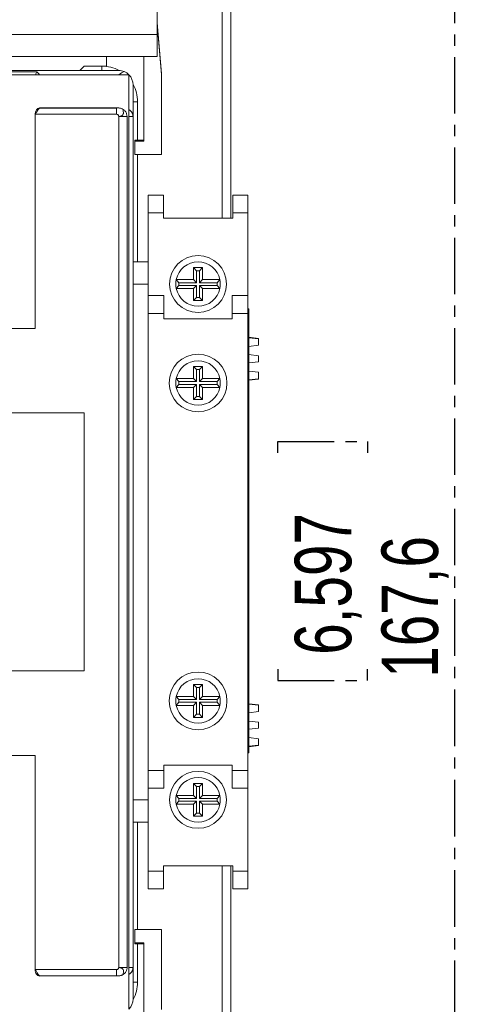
# Model space of a CAD drawing. Header units: millimetres. Extents: x 0 to 841, y 0 to 594.
# Tile 5 of 11: x 238 to 288, y 367 to 478. Entities that reach past the tile are written whole.
import ezdxf

# ---------------------------------------------------------------- set-up
doc = ezdxf.new("R2010")
doc.units = ezdxf.units.MM
doc.linetypes.add('CENTER', pattern=[10.16, 6.35, -1.27, 1.27, -1.27])
doc.layers.add('CENTRO', color=7, linetype='CENTER')
doc.styles.add('SLDTEXTSTYLE3', font='TXT', dxfattribs={"width": 0.75})
doc.dimstyles.new('SLDDIMSTYLE0', dxfattribs={"dimtxt": 6.35, "dimasz": 6, "dimexe": 0, "dimexo": 0.0625, "dimgap": 1.5875, "dimtad": 1, "dimdec": 1, "dimrnd": 1e-09, "dimzin": 12, "dimdsep": 46, "dimtxsty": 'SLDTEXTSTYLE3', "dimblk1": 'CLOSED', "dimblk2": 'CLOSED', "dimsah": 1, "dimcen": 0.09, "dimadec": 0, "dimazin": 3, "dimtfac": 1, "dimtdec": 1, "dimtofl": 0, "dimtmove": 0, "dimatfit": 3, "dimldrblk": 'CLOSED', "dimfxl": 0, "dimfrac": 2, "dimtolj": 1, "dimtzin": 12, "dimarcsym": 0})

# ---------------------------------------------------------------- blocks, each defined once
blk = doc.blocks.new('_CLOSED')
at = {"color": 0, "linetype": 'ByBlock', "lineweight": -2}
for p, q in [((-1, 0.166667), (0, 0)), ((-1, 0.166667), (-1, -0.166667)), ((0, 0), (-1, -0.166667)), ((0, 0), (-1, 0))]:
    blk.add_line(p, q, dxfattribs=at)
blk = doc.blocks.new('_D')
at = {"layer": 'CENTRO'}
for p, q in [((243.71, 503.83), (287.81, 503.83)), ((286.81, 503.83), (286.81, 336.27)), ((266.96, 428.85), (266.96, 430.14)), ((266.96, 430.14), (277.05, 430.14)), ((277.05, 430.14), (277.05, 428.85)), ((266.96, 404.53), (266.96, 403.24)), ((277.05, 403.24), (277.05, 404.53)), ((266.96, 403.24), (277.05, 403.24)), ((254.41, 336.27), (287.81, 336.27))]:
    blk.add_line(p, q, dxfattribs=at)
at = {"layer": 'CENTRO', "xscale": 6, "yscale": 6}
for p, rotation in [((286.81, 503.83, -2.69), 90.0000000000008), ((286.81, 336.27, -2.69), 270.0000000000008)]:
    blk.add_blockref('_CLOSED', p, dxfattribs=dict(at, rotation=rotation))
at = {"layer": 'CENTRO', "char_height": 6.35, "attachment_point": 1, "rotation": 90, "style": 'SLDTEXTSTYLE3'}
for s, insert in [('6,597', (268.87, 406.14, -2.69)), ('167,6', (278.62, 403.56, -2.69))]:
    blk.add_mtext(s, dxfattribs=dict(at, insert=insert))

msp = doc.modelspace()

# ---------------------------------------------------------------- linework, layer by layer
at = {"color": 7, "linetype": 'Continuous', "lineweight": 15}
for p, q in [((253.41, 498.29), (253.41, 475.89)), ((261.71, 491.33), (261.71, 455.23)), ((253.41, 477.2), (253.91, 471.49)), ((253.91, 471.38), (253.41, 477.09)), ((227.41, 475.89), (253.41, 475.89)), ((253.41, 475.89), (253.41, 473.42)), ((253.41, 473.42), (227.41, 473.42)), ((247.71, 472.33), (247.71, 473.42)), ((251.91, 463.88), (251.91, 473.42)), ((219.96, 471.83), (249.11, 471.83)), ((237.01, 471.68), (239.9, 471.68)), ((244.71, 471.83), (245.21, 472.33)), ((245.21, 472.33), (247.71, 472.33)), ((250.24, 471.36), (155.18, 471.36)), ((250.24, 366.29), (250.24, 471.36)), ((253.91, 471.49), (253.91, 471.38)), ((253.91, 462.38), (253.91, 471.38)), ((250.71, 470.23), (250.71, 466.66)), ((240.21, 467.63), (240.21, 467.62)), ((248.92, 467.63), (240.21, 467.63)), ((240.21, 467.62), (248.86, 467.62)), ((248.86, 467.62), (248.92, 467.63)), ((248.86, 466.91), (248.86, 467.62)), ((248.92, 467.63), (248.92, 467.63)), ((239.71, 466.62), (239.71, 466.92)), ((239.71, 466.62), (239.71, 442.83)), ((248.86, 466.91), (239.75, 466.91)), ((249.11, 466.66), (249.11, 370.99)), ((250.04, 466.66), (249.11, 466.66)), ((250.04, 370.99), (250.04, 466.66)), ((250.7, 466.66), (250.68, 466.81)), ((250.71, 466.66), (250.7, 466.66)), ((250.71, 466.66), (250.71, 370.99)), ((250.91, 463.88), (250.91, 463.99)), ((250.91, 463.99), (251.91, 463.99)), ((250.91, 462.38), (250.91, 463.88)), ((250.91, 463.88), (251.91, 463.88)), ((253.91, 462.38), (250.91, 462.38)), ((252.41, 457.83), (254.11, 457.83)), ((252.41, 455.83), (252.41, 457.83)), ((254.11, 457.83), (254.11, 455.83)), ((261.91, 457.83), (263.61, 457.83)), ((261.91, 455.83), (261.91, 457.83)), ((263.61, 457.83), (263.61, 455.83)), ((254.11, 455.83), (252.41, 455.83)), ((252.41, 447.83), (252.41, 455.83)), ((254.11, 455.23), (254.11, 455.83)), ((261.91, 455.23), (254.11, 455.23)), ((263.61, 455.83), (261.91, 455.83)), ((261.91, 455.23), (261.91, 455.83)), ((263.61, 446.53), (263.61, 455.83)), ((252.41, 450.33), (250.71, 450.33)), ((258.51, 449.68), (257.51, 449.68)), ((257.51, 449.68), (257.51, 448.33)), ((257.85, 449.33), (257.51, 449.68)), ((258.16, 449.33), (258.51, 449.68)), ((258.51, 448.33), (258.51, 449.68)), ((257.85, 449.33), (257.85, 447.98)), ((258.16, 449.33), (257.85, 449.33)), ((258.16, 447.98), (258.16, 449.33)), ((252.41, 447.83), (250.71, 447.83)), ((252.41, 447.83), (252.41, 446.53)), ((257.51, 448.33), (255.56, 448.33)), ((255.86, 447.98), (255.56, 448.33)), ((255.86, 447.67), (255.56, 447.33)), ((255.56, 447.33), (257.51, 447.33)), ((257.85, 447.98), (255.86, 447.98)), ((255.86, 447.67), (257.85, 447.67)), ((257.85, 447.98), (257.51, 448.33)), ((257.85, 447.67), (257.51, 447.33)), ((257.51, 447.33), (257.51, 445.98)), ((257.85, 447.67), (257.85, 446.32)), ((258.16, 447.98), (258.51, 448.33)), ((260.16, 447.98), (258.16, 447.98)), ((258.16, 446.32), (258.16, 447.67)), ((258.16, 447.67), (258.51, 447.33)), ((258.16, 447.67), (260.16, 447.67)), ((260.46, 448.33), (258.51, 448.33)), ((258.51, 445.98), (258.51, 447.33)), ((258.51, 447.33), (260.46, 447.33)), ((260.16, 447.98), (260.46, 448.33)), ((260.16, 447.67), (260.46, 447.33)), ((252.41, 446.53), (254.16, 446.53)), ((252.41, 444.53), (252.41, 446.53)), ((254.16, 446.53), (254.16, 444.53)), ((257.85, 446.32), (257.51, 445.98)), ((257.85, 446.32), (258.16, 446.32)), ((258.16, 446.32), (258.51, 445.98)), ((261.86, 446.53), (263.61, 446.53)), ((261.86, 444.53), (261.86, 446.53)), ((263.61, 446.53), (263.61, 444.53)), ((257.51, 445.98), (258.51, 445.98)), ((254.16, 444.53), (252.41, 444.53)), ((252.41, 444.53), (252.41, 393.13)), ((254.16, 443.93), (254.16, 444.53)), ((261.86, 443.93), (261.86, 444.53)), ((263.61, 444.53), (261.86, 444.53)), ((263.71, 445.03), (263.61, 445.03)), ((263.61, 393.13), (263.61, 444.53)), ((263.71, 444.03), (263.61, 444.03)), ((263.71, 445.03), (263.71, 444.03)), ((263.71, 444.03), (263.71, 396.13)), ((261.86, 443.93), (254.16, 443.93)), ((239.71, 442.83), (224.71, 442.83)), ((264.81, 441.71), (263.71, 441.84)), ((264.81, 441.68), (263.71, 441.79)), ((264.81, 440.95), (263.71, 440.82)), ((264.81, 441.68), (264.81, 441.71)), ((264.81, 440.95), (264.81, 441.68)), ((264.81, 439.76), (263.71, 439.89)), ((264.81, 439.09), (264.81, 439.76)), ((258.51, 438.55), (257.51, 438.55)), ((257.51, 438.55), (257.51, 437.2)), ((257.85, 438.21), (257.51, 438.55)), ((258.16, 438.21), (258.51, 438.55)), ((258.51, 437.2), (258.51, 438.55)), ((264.81, 439.09), (263.71, 438.96)), ((257.85, 438.21), (257.85, 436.86)), ((258.16, 438.21), (257.85, 438.21)), ((258.16, 436.86), (258.16, 438.21)), ((264.81, 437.9), (263.71, 438.04)), ((264.81, 437.17), (264.81, 437.9)), ((255.86, 436.86), (255.56, 437.2)), ((257.51, 437.2), (255.56, 437.2)), ((255.86, 436.55), (255.56, 436.2)), ((255.56, 436.2), (257.51, 436.2)), ((257.85, 436.86), (255.86, 436.86)), ((255.86, 436.55), (257.85, 436.55)), ((257.85, 436.86), (257.51, 437.2)), ((257.85, 436.55), (257.51, 436.2)), ((257.51, 436.2), (257.51, 434.85)), ((257.85, 436.55), (257.85, 435.2)), ((258.16, 436.86), (258.51, 437.2)), ((260.16, 436.86), (258.16, 436.86)), ((258.16, 435.2), (258.16, 436.55)), ((258.16, 436.55), (258.51, 436.2)), ((258.16, 436.55), (260.16, 436.55)), ((260.46, 437.2), (258.51, 437.2)), ((258.51, 434.85), (258.51, 436.2)), ((258.51, 436.2), (260.46, 436.2)), ((260.16, 436.86), (260.46, 437.2)), ((260.16, 436.55), (260.46, 436.2)), ((264.81, 437.17), (263.71, 437.06)), ((263.71, 437.01), (264.81, 437.14)), ((264.81, 437.14), (264.81, 437.17)), ((257.85, 435.2), (257.51, 434.85)), ((257.85, 435.2), (258.16, 435.2)), ((258.16, 435.2), (258.51, 434.85)), ((257.51, 434.85), (258.51, 434.85)), ((160.21, 433.33), (245.21, 433.33)), ((245.21, 433.33), (245.21, 404.33)), ((245.21, 404.33), (160.21, 404.33)), ((257.85, 402.46), (257.51, 402.8)), ((257.51, 402.8), (258.51, 402.8)), ((257.51, 401.45), (257.51, 402.8)), ((257.85, 402.46), (258.16, 402.46)), ((257.85, 401.11), (257.85, 402.46)), ((258.16, 402.46), (258.51, 402.8)), ((258.16, 402.46), (258.16, 401.11)), ((258.51, 402.8), (258.51, 401.45)), ((255.86, 401.11), (255.56, 401.45)), ((255.56, 401.45), (257.51, 401.45)), ((255.86, 400.8), (255.56, 400.45)), ((255.86, 401.11), (257.85, 401.11)), ((257.85, 400.8), (255.86, 400.8)), ((257.85, 401.11), (257.51, 401.45)), ((257.85, 400.8), (257.51, 400.45)), ((257.85, 399.45), (257.85, 400.8)), ((258.16, 401.11), (258.51, 401.45)), ((258.16, 401.11), (260.16, 401.11)), ((258.16, 400.8), (258.51, 400.45)), ((260.16, 400.8), (258.16, 400.8)), ((258.16, 400.8), (258.16, 399.45)), ((258.51, 401.45), (260.46, 401.45)), ((260.16, 401.11), (260.46, 401.45)), ((260.16, 400.8), (260.46, 400.45)), ((257.51, 400.45), (255.56, 400.45)), ((257.51, 399.1), (257.51, 400.45)), ((258.51, 400.45), (258.51, 399.1)), ((260.46, 400.45), (258.51, 400.45)), ((264.81, 400.51), (263.71, 400.64)), ((264.81, 400.48), (263.71, 400.59)), ((264.81, 399.75), (263.71, 399.62)), ((264.81, 400.48), (264.81, 400.51)), ((264.81, 399.75), (264.81, 400.48)), ((257.85, 399.45), (257.51, 399.1)), ((258.51, 399.1), (257.51, 399.1)), ((258.16, 399.45), (257.85, 399.45)), ((258.16, 399.45), (258.51, 399.1)), ((264.81, 398.56), (263.71, 398.69)), ((264.81, 398.56), (264.81, 397.89)), ((264.81, 397.89), (263.71, 397.76)), ((264.81, 396.7), (263.71, 396.84)), ((264.81, 395.97), (264.81, 396.7)), ((263.71, 396.13), (263.61, 396.13)), ((263.71, 396.13), (263.71, 395.13)), ((264.81, 395.97), (263.71, 395.86)), ((263.71, 395.81), (264.81, 395.94)), ((264.81, 395.94), (264.81, 395.97)), ((224.71, 394.83), (239.71, 394.83)), ((239.71, 394.83), (239.71, 371.03)), ((263.71, 395.13), (263.61, 395.13)), ((252.41, 393.13), (254.16, 393.13)), ((252.41, 391.13), (252.41, 393.13)), ((261.86, 393.73), (254.16, 393.73)), ((254.16, 393.73), (254.16, 393.13)), ((254.16, 393.13), (254.16, 391.13)), ((261.86, 393.73), (261.86, 393.13)), ((261.86, 393.13), (263.61, 393.13)), ((261.86, 391.13), (261.86, 393.13)), ((263.61, 393.13), (263.61, 391.13)), ((254.16, 391.13), (252.41, 391.13)), ((252.41, 391.13), (252.41, 389.83)), ((257.85, 391.33), (257.51, 391.68)), ((257.51, 391.68), (258.51, 391.68)), ((257.51, 390.33), (257.51, 391.68)), ((257.85, 391.33), (258.16, 391.33)), ((257.85, 389.98), (257.85, 391.33)), ((258.16, 391.33), (258.51, 391.68)), ((258.16, 391.33), (258.16, 389.98)), ((258.51, 391.68), (258.51, 390.33)), ((263.61, 391.13), (261.86, 391.13)), ((263.61, 391.13), (263.61, 381.83)), ((250.71, 389.83), (252.41, 389.83)), ((252.41, 389.83), (252.41, 381.83)), ((255.86, 389.98), (255.56, 390.33)), ((255.56, 390.33), (257.51, 390.33)), ((255.86, 389.98), (257.85, 389.98)), ((257.85, 389.98), (257.51, 390.33)), ((258.16, 389.98), (258.51, 390.33)), ((258.16, 389.98), (260.16, 389.98)), ((258.51, 390.33), (260.46, 390.33)), ((260.16, 389.98), (260.46, 390.33)), ((255.86, 389.67), (255.56, 389.33)), ((257.51, 389.33), (255.56, 389.33)), ((257.85, 389.67), (255.86, 389.67)), ((257.85, 389.67), (257.51, 389.33)), ((257.51, 387.98), (257.51, 389.33)), ((257.85, 388.32), (257.85, 389.67)), ((258.16, 389.67), (258.16, 388.32)), ((258.16, 389.67), (258.51, 389.33)), ((260.16, 389.67), (258.16, 389.67)), ((258.51, 389.33), (258.51, 387.98)), ((260.46, 389.33), (258.51, 389.33)), ((260.16, 389.67), (260.46, 389.33)), ((257.85, 388.32), (257.51, 387.98)), ((258.51, 387.98), (257.51, 387.98)), ((258.16, 388.32), (257.85, 388.32)), ((258.16, 388.32), (258.51, 387.98)), ((252.41, 387.33), (250.71, 387.33)), ((254.11, 382.43), (254.11, 381.83)), ((261.91, 382.43), (254.11, 382.43)), ((261.71, 346.33), (261.71, 382.43)), ((261.91, 382.43), (261.91, 381.83)), ((252.41, 381.83), (254.11, 381.83)), ((252.41, 379.83), (252.41, 381.83)), ((254.11, 381.83), (254.11, 379.83)), ((261.91, 381.83), (263.61, 381.83)), ((261.91, 379.83), (261.91, 381.83)), ((263.61, 381.83), (263.61, 379.83)), ((254.11, 379.83), (252.41, 379.83)), ((263.61, 379.83), (261.91, 379.83)), ((250.91, 373.77), (250.91, 375.27)), ((250.91, 375.27), (253.91, 375.27)), ((253.91, 375.27), (253.91, 366.27)), ((250.91, 373.77), (251.91, 373.77)), ((250.91, 373.66), (250.91, 373.77)), ((250.91, 373.66), (251.91, 373.66)), ((251.91, 373.77), (251.91, 364.24)), ((239.71, 371.03), (239.71, 370.73)), ((249.11, 370.99), (250.04, 370.99)), ((250.68, 370.84), (250.7, 370.99)), ((250.7, 370.99), (250.71, 370.99)), ((250.71, 370.99), (250.71, 367.43)), ((239.75, 370.74), (248.86, 370.74)), ((240.21, 370.03), (248.86, 370.03)), ((240.21, 370.03), (240.21, 370.03)), ((248.92, 370.03), (240.21, 370.03)), ((248.86, 370.03), (248.92, 370.03)), ((248.92, 370.03), (248.92, 370.03))]:
    msp.add_line(p, q, dxfattribs=at)
at = {"color": 8, "linetype": 'Continuous', "lineweight": 15}
for p, q in [((260.71, 491.33), (260.71, 455.23)), ((247.21, 472.33), (247.21, 471.83)), ((251.21, 468.33), (250.71, 468.33)), ((251.21, 463.99), (251.21, 468.33)), ((250.7, 466.66), (250.24, 466.66)), ((251.21, 450.33), (251.21, 462.38)), ((251.21, 375.27), (251.21, 387.33)), ((260.71, 382.43), (260.71, 346.33)), ((251.21, 369.33), (251.21, 373.66)), ((250.24, 370.99), (250.7, 370.99)), ((250.71, 369.33), (251.21, 369.33))]:
    msp.add_line(p, q, dxfattribs=at)
at = {"color": 7, "linetype": 'Continuous', "lineweight": 15, "flags": 128}
for points in [[(250.69, 466.82), (250.7, 466.77), (250.71, 466.66)], [(250.71, 370.99), (250.7, 370.88), (250.69, 370.84)]]:
    msp.add_lwpolyline(points, dxfattribs=at)
at = {"color": 7, "linetype": 'Continuous', "lineweight": 15}
for centre, radius in [((258.01, 447.83), 3.2), ((258.01, 436.7), 3.25), ((258.01, 400.95), 3.25), ((258.01, 389.83), 3.2)]:
    msp.add_circle(centre, radius, dxfattribs=at)
at = {"color": 8, "linetype": 'Continuous', "lineweight": 15}
for centre, radius, start, end in [((247.21, 468.33), 4, 61.0321, 90), ((247.21, 468.33), 4, 360, 28.9679), ((249.68, 466.59), 1.04, 12.6102, 57.4245), ((249.65, 371.08), 1.07, 303.2545, 346.7221), ((247.21, 369.33), 4, 331.0321, 360)]:
    msp.add_arc(centre, radius, start, end, dxfattribs=at)
at = {"color": 7, "linetype": 'Continuous', "lineweight": 15}
for centre, radius, start, end in [((249.11, 470.23), 1.6, 67.4964, 90), ((249.11, 470.23), 1.6, 45, 67.4967), ((249.11, 470.23), 1.6, 0, 45), ((258.01, 447.83), 2.5, 11.537, 168.463), ((258.01, 447.83), 2.5, 168.463, 191.537), ((258.01, 447.83), 2.5, 191.537, 348.463), ((258.01, 447.83), 2.16, 175.8588, 184.1412), ((258.01, 447.83), 2.16, 355.8588, 4.1412), ((258.01, 447.83), 2.5, 348.463, 11.537), ((258.01, 436.7), 2.5, 11.537, 168.463), ((258.01, 436.7), 2.5, 168.463, 191.537), ((258.01, 436.7), 2.5, 191.537, 348.463), ((258.01, 436.7), 2.16, 175.8588, 184.1412), ((258.01, 436.7), 2.16, 355.8588, 4.1412), ((258.01, 436.7), 2.5, 348.463, 11.537), ((258.01, 400.95), 2.5, 11.537, 168.463), ((258.01, 400.95), 2.5, 168.463, 191.537), ((258.01, 400.95), 2.16, 175.8588, 184.1412), ((258.01, 400.95), 2.16, 355.8588, 4.1412), ((258.01, 400.95), 2.5, 348.463, 11.537), ((258.01, 400.95), 2.5, 191.537, 348.463), ((258.01, 389.83), 2.5, 11.537, 168.463), ((258.01, 389.83), 2.5, 168.463, 191.537), ((258.01, 389.83), 2.16, 175.8588, 184.1412), ((258.01, 389.83), 2.16, 355.8588, 4.1412), ((258.01, 389.83), 2.5, 348.463, 11.537), ((258.01, 389.83), 2.5, 191.537, 348.463), ((249.11, 367.43), 1.6, 315, 0)]:
    msp.add_arc(centre, radius, start, end, dxfattribs=at)
for centre, major_axis, ratio, start_param, end_param in [((240.21, 471.12), (0, 0.707), 0.707107, 0.648882, 1.226793), ((249.11, 470.23), (1.48, 1.48), 0.414214, 0.785409, 1.178097), ((240.21, 466.92), (0, 0.707), 0.707107, 0, 1.570796), ((240.21, 466.62), (0, 0.707), 0.707107, 1.143718, 1.570796), ((240.21, 371.03), (0, 0.707), 0.707107, 1.570796, 1.997875), ((240.21, 370.73), (0, 0.707), 0.707107, 1.570796, 3.141593)]:
    msp.add_ellipse(centre, major_axis=major_axis, ratio=ratio, start_param=start_param, end_param=end_param, dxfattribs=at)
for points, knots in [([(240.21, 471.36), (240.21, 471.36), (240.1, 471.49), (240, 471.59), (239.9, 471.68)], [0, 0, 0, 0, 0.012394, 1, 1, 1, 1]), ([(240.21, 467.62), (240.21, 467.62), (240.11, 467.52), (239.95, 467.33), (239.8, 467.07), (239.76, 466.94), (239.75, 466.91)], [0, 0, 0, 0, 0.006971, 0.553301, 0.908572, 1, 1, 1, 1]), ([(249.6, 467.46), (249.52, 467.5), (249.34, 467.59), (249.1, 467.63), (248.95, 467.63), (248.92, 467.63)], [0, 0, 0, 0, 0.359031, 0.871027, 1, 1, 1, 1]), ([(249.6, 467.46), (249.6, 467.39), (249.61, 467.25), (249.64, 467.05), (249.6, 466.91), (249.53, 466.82), (249.44, 466.76), (249.3, 466.69), (249.18, 466.67), (249.11, 466.66)], [0, 0, 0, 0, 0.205537, 0.404638, 0.506578, 0.601742, 0.693534, 0.80221, 1, 1, 1, 1]), ([(250.04, 466.66), (250.03, 466.77), (250.01, 466.98), (249.85, 467.26), (249.69, 467.4), (249.6, 467.46), (249.6, 467.46)], [0, 0, 0, 0, 0.332221, 0.664443, 0.996664, 1, 1, 1, 1]), ([(248.86, 466.91), (248.89, 466.91), (248.95, 466.9), (249.03, 466.84), (249.09, 466.76), (249.1, 466.69), (249.11, 466.66)], [0, 0, 0, 0, 0.248321, 0.499908, 0.750678, 1, 1, 1, 1]), ([(248.86, 370.74), (248.89, 370.75), (248.95, 370.76), (249.03, 370.82), (249.09, 370.89), (249.1, 370.96), (249.11, 370.99)], [0, 0, 0, 0, 0.246998, 0.499735, 0.749249, 1, 1, 1, 1]), ([(249.11, 370.99), (249.18, 370.98), (249.3, 370.96), (249.44, 370.9), (249.53, 370.83), (249.6, 370.74), (249.63, 370.65), (249.63, 370.59), (249.63, 370.56), (249.63, 370.54), (249.63, 370.53), (249.63, 370.53), (249.63, 370.52), (249.63, 370.52), (249.63, 370.52), (249.63, 370.52), (249.63, 370.52), (249.63, 370.52), (249.63, 370.52), (249.63, 370.48), (249.62, 370.41), (249.6, 370.3), (249.6, 370.23), (249.6, 370.2), (249.6, 370.2)], [0, 0, 0, 0, 0.197501, 0.305976, 0.397677, 0.49267, 0.594492, 0.64343, 0.669067, 0.682194, 0.688836, 0.692177, 0.693852, 0.694691, 0.695111, 0.695321, 0.695426, 0.695478, 0.695505, 0.695518, 0.794128, 0.892631, 0.994289, 1, 1, 1, 1]), ([(249.6, 370.2), (249.63, 370.22), (249.74, 370.29), (249.91, 370.48), (250.02, 370.74), (250.03, 370.92), (250.04, 370.99)], [0, 0, 0, 0, 0.110931, 0.44281, 0.77469, 1, 1, 1, 1]), ([(239.75, 370.74), (239.79, 370.64), (239.89, 370.41), (240.06, 370.19), (240.17, 370.07), (240.21, 370.03), (240.21, 370.03)], [0, 0, 0, 0, 0.344973, 0.822858, 0.993033, 1, 1, 1, 1]), ([(248.92, 370.03), (248.96, 370.03), (249.03, 370.03), (249.13, 370.03), (249.24, 370.05), (249.36, 370.08), (249.48, 370.13), (249.56, 370.17), (249.6, 370.2)], [0, 0, 0, 0, 0.178516, 0.267775, 0.446479, 0.625242, 0.804024, 1, 1, 1, 1])]:
    msp.add_open_spline(points, degree=3, knots=knots, dxfattribs=at)
msp.add_open_spline([(248.86, 370.74), (248.86, 370.68), (248.86, 370.54), (248.86, 370.36), (248.86, 370.18), (248.86, 370.08), (248.86, 370.03)], degree=3, dxfattribs=at)

# ---------------------------------------------------------------- dimensions: what is measured, and where the dimension line sits
at = {"layer": 'CENTRO'}
dim = msp.add_linear_dim(base=(286.81, 336.27), p1=(242.71, 503.83), p2=(253.41, 336.27), angle=90, dimstyle='SLDDIMSTYLE0', dxfattribs=at)
dim.commit()
dim.dimension.update_dxf_attribs({"geometry": '_D', "text_midpoint": (286.81, 416.69), "dimtype": 160})

doc.saveas('drawing.dxf')
